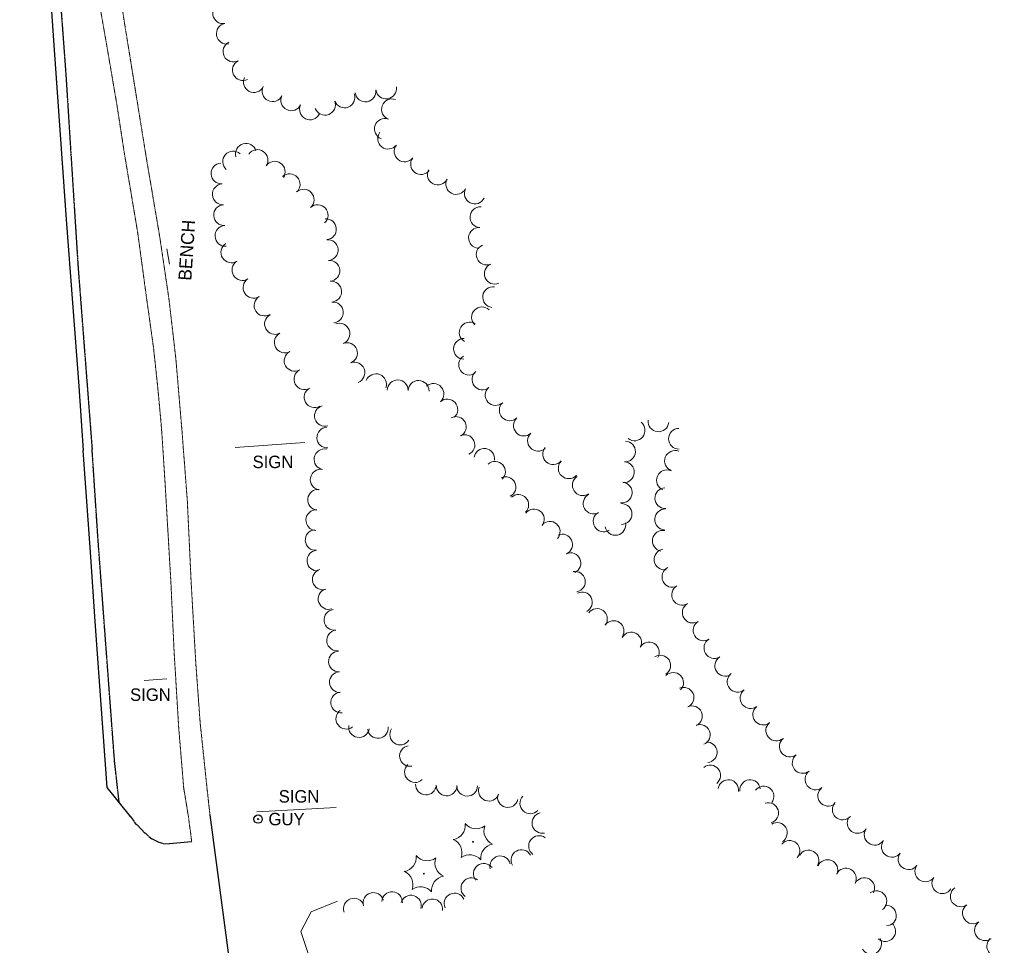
# Model space of a CAD drawing. Extents: x 386588 to 390135, y 96998 to 113606.
# Tile 70 of 92: x 388473 to 388853, y 106869 to 107226. Entities that reach past the tile are written whole.
import ezdxf
from ezdxf.enums import TextEntityAlignment as Align

# ---------------------------------------------------------------- set-up
doc = ezdxf.new("R2010")
doc.units = 0
doc.header["$MEASUREMENT"] = 0
doc.linetypes.add('Wisdot3', pattern=[0.1875, 0.125, -0.0625])
doc.linetypes.add('Wisdot5', pattern=[0.1, 0.05, -0.05])
for name, color, linetype, lineweight in [('E_LAND_TreeLine', 3, 'Etrel', 15), ('E_LAND_Vegetation', 3, 'Continuous', 15), ('E_MISCPROP', 30, 'Continuous', 15), ('E_PATH_Sidewalk', 2, 'Wisdot5', 15), ('E_RDWY', 21, 'Continuous', 25), ('E_RDWY_AsphConc', 200, 'Continuous', 25), ('E_RDWY_Gravel', 21, 'Wisdot3', 25), ('E_SGN', 21, 'Continuous', 15), ('E_UTL_EGuyWire', 200, 'Continuous', 25)]:
    doc.layers.add(name, color=color, linetype=linetype, lineweight=lineweight)
doc.styles.add('100', font='dot_font5.shx', dxfattribs={"height": 0.05})
doc.styles.add('Style-dot_font5', font='dot_font5.shx')
doc.linetypes.add('Etrel', pattern='A,0,[14,dgnlstyle-ewdotudls.shx,S=0.000293,R=0,X=0,Y=0],-0.036575', length=0.036575)

# ---------------------------------------------------------------- blocks, each defined once
blk = doc.blocks.new('GUY')
at = {"layer": 'E_UTL_EGuyWire'}
for radius in [4, 0.5]:
    blk.add_circle((0, 0), radius, dxfattribs=at)
at = {"layer": 'E_UTL_EGuyWire', "style": 'Style-dot_font5'}
blk.add_text('GUY', height=12, dxfattribs=at).set_placement((10, 0), align=Align.MIDDLE_LEFT)
blk = doc.blocks.new('CTRE')
at = {"layer": 'E_LAND_Vegetation'}
blk.add_circle((0, 0), 0.223, dxfattribs=at)
for centre, start, end in [((-11.97, 8.96), 280.2067, 5.9716), ((1.81, 14.92), 220.2113, 305.9762), ((13.83, 5.89), 160.2113, 245.9762), ((-13.83, -5.9), 340.2113, 65.9762), ((-1.81, -14.93), 40.2113, 125.9762)]:
    blk.add_arc(centre, 7.87, start, end, dxfattribs=at)
at = {"layer": 'E_LAND_Vegetation', "extrusion": (0, 0, -1)}
blk.add_arc((-12.03, -9.04), 7.87, 354.0728, 79.7489, dxfattribs=at)
blk = doc.blocks.new('SIGN')
at = {"layer": 'E_SGN', "lineweight": 13, "style": 'Style-dot_font5'}
blk.add_text('SIGN', height=12, dxfattribs=at).set_placement((0, 0), align=Align.MIDDLE_CENTER)

msp = doc.modelspace()

# ---------------------------------------------------------------- linework, layer by layer
at = {"layer": 'E_LAND_TreeLine'}
for p, q in [((388595.65, 106886.35), (388585.45, 106882.21)), ((388585.45, 106882.21), (388581.58, 106874.68)), ((388581.58, 106874.68), (388585.08, 106863.86))]:
    msp.add_line(p, q, dxfattribs=at)
at = {"layer": 'E_LAND_Vegetation'}
for centre, radius, start, end in [((388551.6, 107228.69), 4.01, 100.194, 280.1787), ((388553.02, 107220.8), 4.01, 100.194, 280.1787), ((388555.57, 107213.92), 4.01, 116.8715, 296.8562), ((388559.19, 107206.77), 4.01, 116.8715, 296.8562), ((388563.44, 107202.15), 4.01, 154.0132, 333.9979), ((388570.64, 107198.64), 4.01, 154.0132, 333.9979), ((388614.39, 107199.71), 4.01, 188.3611, 8.3458), ((388577.85, 107195.13), 4.01, 154.0132, 333.9979), ((388598.36, 107196.24), 4.01, 200.6081, 20.5927), ((388606.46, 107198.55), 4.01, 188.3611, 8.3458), ((388585.06, 107191.61), 4.01, 154.0132, 333.9979), ((388590.85, 107193.41), 4.01, 200.6081, 20.5927), ((388616.66, 107191.63), 4.01, 69.7633, 249.7479), ((388613.88, 107184.11), 4.01, 69.7633, 249.7479), ((388615.16, 107180.33), 4.01, 142.2985, 322.2832), ((388560.38, 107174.51), 4.02, 16.1977, 196.1823), ((388621.5, 107175.43), 4.01, 142.2985, 322.2832), ((388555.45, 107171.47), 4.02, 47.8634, 227.8481), ((388564.82, 107172.09), 4.02, 325.8954, 145.8801), ((388550.98, 107166.92), 4.02, 93.5664, 273.551), ((388571.48, 107167.58), 4.02, 325.8954, 145.8801), ((388627.85, 107170.52), 4.01, 142.2985, 322.2832), ((388577.2, 107162.76), 4.02, 312.2032, 132.1878), ((388634.29, 107166.5), 4.01, 152.9138, 332.8985), ((388551.48, 107158.89), 4.02, 93.5664, 273.551), ((388641.43, 107162.85), 4.01, 152.9138, 332.8985), ((388582.61, 107156.8), 4.02, 312.2032, 132.1878), ((388648.57, 107159.2), 4.01, 152.9138, 332.8985), ((388551.98, 107150.86), 4.02, 93.5664, 273.551), ((388588.01, 107150.84), 4.02, 312.2032, 132.1878), ((388650.71, 107150.06), 4.01, 86.2127, 266.1974), ((388591.2, 107145.4), 4.02, 274.7681, 94.7527), ((388552.48, 107142.84), 4.02, 93.5664, 273.551), ((388650.18, 107142.06), 4.01, 86.2127, 266.1974), ((388554.78, 107136.47), 4.02, 121.9875, 301.9722), ((388591.87, 107137.38), 4.02, 274.7681, 94.7527), ((388653.11, 107135.64), 4.01, 113.115, 293.0996), ((388559.04, 107129.65), 4.02, 121.9875, 301.9722), ((388592.54, 107129.37), 4.02, 274.7681, 94.7527), ((388656.25, 107128.26), 4.01, 113.115, 293.0996), ((388563.3, 107122.83), 4.02, 121.9875, 301.9722), ((388593.2, 107121.36), 4.02, 274.7681, 94.7527), ((388655.63, 107119.25), 4.01, 82.3115, 262.2961), ((388567.56, 107116.01), 4.02, 121.9875, 301.9722), ((388593.87, 107113.34), 4.02, 274.7681, 94.7527), ((388651.31, 107111.42), 4.01, 46.0245, 226.0092), ((388571.59, 107108.89), 4.02, 118.0443, 298.029), ((388646.6, 107105.6), 4.01, 59.1861, 239.1708), ((388596.41, 107105.14), 4.02, 291.0214, 111.0061), ((388575.37, 107101.79), 4.02, 118.0443, 298.029), ((388599.29, 107097.64), 4.02, 291.0214, 111.0061), ((388644.41, 107099.3), 4.01, 89.1933, 269.178), ((388579.15, 107094.69), 4.02, 118.0443, 298.029), ((388602.18, 107090.13), 4.02, 291.0214, 111.0061), ((388646.39, 107093.2), 4.01, 123.7283, 303.713), ((388582.93, 107087.59), 4.02, 118.0443, 298.029), ((388651.5, 107087.48), 4.01, 128.498, 308.4827), ((388610.51, 107085.65), 4.02, 338.8316, 158.8163), ((388618.86, 107083.28), 4.02, 358.6968, 178.6815), ((388626.9, 107083.1), 4.02, 358.6968, 178.6815), ((388586.86, 107080.64), 4.02, 119.4969, 299.4815), ((388632.62, 107081.91), 4.02, 311.599, 131.5837), ((388656.57, 107081.48), 4.01, 132.8905, 312.8752), ((388637.95, 107075.9), 4.02, 311.599, 131.5837), ((388590.81, 107073.46), 3.99, 106.2542, 286.2389), ((388662.03, 107075.6), 4.01, 132.8905, 312.8752), ((388641.3, 107069.22), 3.94, 297.6518, 117.6364), ((388667.48, 107069.71), 4.01, 132.7653, 312.7499), ((388719.29, 107071.35), 4.01, 174.0084, 353.9931), ((388591.73, 107065.07), 3.99, 92.5324, 272.5171), ((388710.14, 107067.86), 4.01, 230.7654, 50.7501), ((388727.23, 107064.63), 4.01, 90.7946, 270.7792), ((388644.64, 107062.23), 3.94, 294.0253, 114.01), ((388672.93, 107063.82), 4.01, 132.7653, 312.7499), ((388706.42, 107059.73), 4.01, 267.2325, 87.2171), ((388590.64, 107056.69), 3.99, 79.2848, 259.2695), ((388652.22, 107056.93), 3.94, 352.0308, 172.0155), ((388678.75, 107058.68), 4.01, 139.4547, 319.4394), ((388725.7, 107056.09), 4.01, 68.9709, 248.9555), ((388589.16, 107048.85), 3.99, 79.2848, 259.2695), ((388656.39, 107051.96), 3.94, 312.2433, 132.228), ((388684.76, 107053.26), 4.01, 137.5268, 317.5115), ((388706, 107051.73), 4.01, 266.8163, 86.8009), ((388722.57, 107048.62), 4.01, 66.7561, 246.7408), ((388660.47, 107046), 3.94, 296.1578, 116.1424), ((388690.17, 107046.72), 4.01, 123.0361, 303.0208), ((388588.15, 107041.09), 3.99, 83.3181, 263.3028), ((388705.18, 107043.88), 4.01, 263.248, 83.2327), ((388721.95, 107041.74), 4.01, 92.5226, 272.5073), ((388665.36, 107039.18), 3.94, 312.6617, 132.6463), ((388694.35, 107039.65), 4.01, 117.6703, 297.655), ((388587.48, 107033.26), 3.99, 86.6707, 266.6554), ((388671.37, 107033.58), 3.94, 322.9378, 142.9225), ((388705.09, 107035.62), 4.01, 269.9252, 89.9099), ((388721.88, 107033.54), 4.01, 87.4837, 267.4684), ((388698.22, 107032.77), 4.01, 120.9167, 300.9014), ((388587.23, 107025.6), 3.99, 94.9104, 274.8951), ((388677.46, 107028.81), 3.94, 318.8907, 138.8754), ((388702.7, 107031.42), 4.01, 191.4039, 11.3885), ((388682.27, 107023.9), 3.94, 294.0649, 114.0496), ((388720.98, 107025.28), 4.01, 79.2008, 259.1854), ((388721.64, 107018.1), 4.01, 99.1081, 279.0927), ((388587.91, 107017.65), 3.99, 94.9104, 274.8951), ((388685.48, 107016.7), 3.94, 294.0649, 114.0496), ((388724.69, 107011.38), 4.01, 115.822, 295.8067), ((388589.98, 107010.38), 3.99, 106.1665, 286.1512), ((388687.18, 107009.52), 3.94, 280.9814, 100.9661), ((388728.43, 107004.49), 4.01, 120.7839, 300.7686), ((388592.22, 107002.84), 3.99, 109.1154, 289.1001), ((388689.89, 107001.6), 3.94, 296.7018, 116.6865), ((388732.53, 106997.6), 4.01, 120.7839, 300.7686), ((388594.47, 106994.78), 3.99, 97.5198, 277.5045), ((388695.66, 106995.19), 3.94, 323.7515, 143.7362), ((388702.09, 106990.54), 3.94, 325.454, 145.4387), ((388736.7, 106990.78), 4.01, 121.4315, 301.4162), ((388595.51, 106986.87), 3.99, 97.5198, 277.5045), ((388708.85, 106986.12), 3.94, 331.1514, 151.1361), ((388715.71, 106982.29), 3.94, 330.3722, 150.3568), ((388740.88, 106983.92), 4.01, 121.3127, 301.2973), ((388596.21, 106978.75), 3.99, 92.526, 272.5107), ((388720.08, 106977.2), 3.94, 302.881, 122.8657), ((388745.05, 106977.07), 4.01, 121.3127, 301.2973), ((388596.56, 106970.78), 3.99, 92.526, 272.5107), ((388725.03, 106970.54), 3.94, 315.7407, 135.7253), ((388749.83, 106970.96), 4.01, 128.5064, 308.4911), ((388597.05, 106962.93), 3.99, 95.6471, 275.6318), ((388729.05, 106964.84), 3.94, 294.3262, 114.3109), ((388754.8, 106964.63), 4.01, 127.5665, 307.5512), ((388732.28, 106957.67), 3.94, 293.6472, 113.6319), ((388759.69, 106958.27), 4.01, 127.5665, 307.5512), ((388599.05, 106956.68), 3.99, 127.0923, 307.077), ((388603.97, 106953.46), 3.99, 170.2951, 350.2798), ((388735.32, 106950.5), 3.94, 291.2183, 111.2029), ((388764.74, 106952.17), 4.01, 130.2014, 310.186), ((388611.24, 106953.11), 3.99, 187.2913, 7.276), ((388619.82, 106950.58), 3.99, 146.3336, 326.3183), ((388623.58, 106942.32), 3.99, 99.9856, 279.9702), ((388737.98, 106943.73), 3.94, 274.567, 94.5517), ((388769.95, 106945.96), 4.01, 127.9552, 307.9399), ((388774.88, 106939.63), 4.01, 127.9552, 307.9399), ((388625.52, 106936.09), 3.99, 133.4832, 313.4679), ((388739.29, 106934.84), 3.94, 308.6417, 128.6264), ((388779.82, 106933.31), 4.01, 127.9552, 307.9399), ((388629.74, 106931.3), 3.99, 177.5562, 357.5409), ((388637.71, 106930.95), 3.99, 177.5562, 357.5409), ((388645.62, 106930.83), 3.99, 179.3452, 359.3299), ((388746.26, 106929.23), 3.94, 351.4903, 171.475), ((388754.62, 106929.2), 3.94, 7.1026, 187.0873), ((388653.98, 106928.92), 3.99, 159.961, 339.9457), ((388661.28, 106926.47), 3.99, 167.2715, 347.2562), ((388759.89, 106926.75), 3.94, 322.535, 142.5197), ((388784.75, 106926.98), 4.01, 127.9552, 307.9399), ((388669.96, 106924.03), 3.99, 136.4044, 316.3891), ((388761.63, 106920.35), 3.94, 287.0245, 107.0092), ((388790.34, 106921.7), 4.01, 136.7723, 316.7569), ((388674.62, 106916.5), 3.99, 102.3048, 282.2895), ((388765.01, 106912.68), 3.94, 301.2311, 121.2157), ((388796.05, 106916.52), 4.01, 145.1632, 325.1479), ((388802.63, 106911.94), 4.01, 145.1632, 325.1479), ((388673.31, 106907.59), 3.99, 53.669, 233.6537), ((388769.85, 106905.76), 3.94, 318.5417, 138.5263), ((388809.25, 106907.29), 4.01, 143.5094, 323.4941), ((388666.52, 106902.16), 3.99, 29.0968, 209.0814), ((388777.11, 106902), 3.99, 330.2054, 150.1901), ((388815.69, 106902.52), 4.01, 143.5094, 323.4941), ((388652.02, 106896.88), 3.99, 37.2982, 217.2829), ((388658.37, 106899.79), 3.99, 14.2357, 194.2204), ((388784.43, 106898.32), 3.99, 336.3263, 156.311), ((388791.54, 106895.04), 3.99, 332.6241, 152.6088), ((388822.17, 106897.83), 4.01, 144.2037, 324.1884), ((388647.25, 106891.34), 3.99, 53.8664, 233.8511), ((388798.63, 106891.37), 3.99, 332.6241, 152.6088), ((388828.7, 106893.28), 4.01, 145.9177, 325.9024), ((388609.5, 106885.65), 3.99, 15.9933, 195.9779), ((388616.68, 106885.95), 3.99, 356.6462, 176.6309), ((388640.74, 106885.44), 3.99, 24.6656, 204.6503), ((388803.29, 106886.33), 3.99, 306.3922, 126.3769), ((388835.81, 106888.19), 4.01, 125.5219, 305.5065), ((388601.98, 106883.46), 3.99, 19.9378, 199.9225), ((388623.98, 106884.62), 3.99, 343.0302, 163.0149), ((388632.2, 106883.17), 3.99, 354.0939, 174.0786), ((388806.98, 106880.78), 3.99, 273.5869, 93.5716), ((388840.47, 106881.67), 4.01, 125.5219, 305.5065), ((388806.68, 106874.79), 3.99, 228.3318, 48.3165), ((388845.13, 106875.14), 4.01, 125.5219, 305.5065), ((388801.3, 106869.88), 3.99, 211.4891, 31.4737), ((388849.86, 106869), 4.01, 132.5533, 312.538)]:
    msp.add_arc(centre, radius, start, end, dxfattribs=at)
at = {"layer": 'E_PATH_Sidewalk', "flags": 128}
for points in [[(388507.05, 107387.35), (388502.43, 107376.47), (388498.28, 107366.51), (388495.4, 107357.03), (388494.43, 107352.51), (388493.54, 107347.42), (388493.18, 107343.2), (388493.33, 107338.66), (388493.51, 107333.56), (388493.74, 107323.51), (388495.64, 107302.58), (388498.15, 107274.99), (388500.69, 107251.72), (388502.26, 107242.01), (388506.86, 107215.61), (388510.65, 107193.51), (388513.54, 107174.69), (388518.62, 107144.49), (388522.14, 107118.5), (388524.75, 107099.9), (388526.39, 107084.57), (388527.64, 107071.02), (388527.94, 107067.39)], [(388535.73, 107067.76), (388533.38, 107095.42), (388530.74, 107118.35), (388527.23, 107142.14), (388522.03, 107172.73), (388516.54, 107206.68), (388513.7, 107224.21), (388511.25, 107240.01), (388509.77, 107252.09), (388507.76, 107264.76), (388506.75, 107276.46), (388505.02, 107295.83), (388503.89, 107309.1), (388503.26, 107319.18), (388502.7, 107330.67), (388502.7, 107337.24), (388502.89, 107341.57), (388503.55, 107346.76), (388504.42, 107350.88), (388506.23, 107357.29), (388509.29, 107366.1), (388512.44, 107374.12), (388516.63, 107382.97)], [(388546.53, 106919.58), (388545.39, 106929.82), (388542.76, 106954.91), (388541.06, 106978.17), (388539.27, 107009.31), (388537.8, 107040.64), (388535.73, 107067.76)], [(388527.94, 107067.39), (388529.28, 107046.7), (388531.47, 107009.22), (388532.7, 106982.53), (388534.47, 106953.29), (388536.4, 106930.01)], [(388536.4, 106930.01), (388538.12, 106919.53)]]:
    msp.add_lwpolyline(points, dxfattribs=at)
at = {"layer": 'E_PATH_Sidewalk', "extrusion": (0.99151, 0.130029, 0), "elevation": 399142.17, "flags": 128}
msp.add_lwpolyline([(55490.42, 1611.67), (55480.01, 1611.78)], dxfattribs=at)
at = {"layer": 'E_RDWY', "flags": 128}
for points in [[(388480.4, 107495.26), (388473.21, 107495.29), (388473.75, 107459.77), (388475.34, 107393.58), (388476.34, 107354.71), (388481.68, 107283.76), (388486.34, 107216.38), (388491.17, 107149.17), (388495.95, 107084.88), (388497.7, 107060.07)], [(388502.29, 106994.22), (388500.58, 107019.11), (388497.7, 107060.07)], [(388506.89, 106930.12), (388502.29, 106994.22)]]:
    msp.add_lwpolyline(points, dxfattribs=at)
at = {"layer": 'E_RDWY_AsphConc', "extrusion": (-0.779955, -0.625835, 0), "elevation": -369938.67, "flags": 128}
msp.add_lwpolyline([(159754.9, 1612.46), (159740.52, 227.78)], dxfattribs=at)
at = {"layer": 'E_RDWY_AsphConc', "flags": 128}
msp.add_lwpolyline([(388546.49, 106919.58), (388554.25, 106860.67), (388555.58, 106848.53), (388557.55, 106831.1), (388560.28, 106811), (388567.45, 106768.58), (388568.32, 106763.11), (388568.32, 106763.11), (388568.4, 106760.57), (388568.4, 106760.57), (388567.63, 106751.96), (388567.63, 106751.96), (388566.56, 106745.21), (388566.56, 106745.21), (388566.22, 106743.82), (388566.22, 106743.82), (388565.14, 106740.55)], dxfattribs=at)
for points, elevation in [([(388515.9, 106918.9), (388515.9, 106918.9)], 1612.46), ([(388517.46, 106916.88), (388517.46, 106916.88)], 1612.45), ([(388518.38, 106915.83), (388518.38, 106915.83)], 1612.44), ([(388521.54, 106912.52), (388521.54, 106912.52)], 1612.34), ([(388522.92, 106911.23), (388522.92, 106911.23)], 1612.29), ([(388524.09, 106910.41), (388524.09, 106910.41)], 1612.22), ([(388526.92, 106908.97), (388526.92, 106908.97)], 1612.05), ([(388528.4, 106908.54), (388528.4, 106908.54)], 1612)]:
    msp.add_lwpolyline(points, dxfattribs=dict(at, elevation=elevation))
at = {"layer": 'E_RDWY_AsphConc', "extrusion": (-0.789537, -0.613703, 0), "elevation": -372364.19, "flags": 128}
msp.add_lwpolyline([(154019.31, 1612.45), (154016.76, 1612.46)], dxfattribs=at)
at = {"layer": 'E_RDWY_AsphConc', "extrusion": (-0.755391, -0.655274, 0), "elevation": -363542.5, "flags": 128}
msp.add_lwpolyline([(173822.82, 1612.44), (173821.42, 1612.45)], dxfattribs=at)
at = {"layer": 'E_RDWY_AsphConc', "extrusion": (-0.721528, -0.692385, 0), "elevation": -354353.81, "flags": 128}
msp.add_lwpolyline([(191866.25, 1612.34), (191861.67, 1612.44)], dxfattribs=at)
at = {"layer": 'E_RDWY_AsphConc', "extrusion": (-0.683885, -0.72959, 0), "elevation": -343706.41, "flags": 128}
msp.add_lwpolyline([(210347.28, 1612.29), (210345.39, 1612.34)], dxfattribs=at)
at = {"layer": 'E_RDWY_AsphConc', "extrusion": (-0.577469, -0.816413, 0), "elevation": -311643.48, "flags": 128}
msp.add_lwpolyline([(255458.7, 1612.22), (255457.27, 1612.29)], dxfattribs=at)
at = {"layer": 'E_RDWY_AsphConc', "extrusion": (-0.453456, -0.891279, 0), "elevation": -271465.45, "flags": 128}
msp.add_lwpolyline([(297807.33, 1612.05), (297804.15, 1612.22)], dxfattribs=at)
at = {"layer": 'E_RDWY_AsphConc', "extrusion": (-0.27506, -0.961427, 0), "elevation": -209653.44, "flags": 128}
msp.add_lwpolyline([(344135.42, 1612), (344133.89, 1612.05)], dxfattribs=at)
at = {"layer": 'E_RDWY_AsphConc', "extrusion": (-0.042129, -0.999112, 0), "elevation": -123181.82, "flags": 128}
msp.add_lwpolyline([(383682.06, 1611.91), (383679.54, 1612)], dxfattribs=at)
at = {"layer": 'E_RDWY_AsphConc', "extrusion": (0.089519, -0.995985, 0), "elevation": -71698.35, "flags": 128}
msp.add_lwpolyline([(396549.93, 1611.78), (396541.33, 1611.91)], dxfattribs=at)
at = {"layer": 'E_RDWY_Gravel', "flags": 128}
for points in [[(388486.81, 107261.76), (388491, 107204.95), (388495.66, 107131.34), (388501.1, 107060.73)], [(388509.76, 106940.35), (388505.89, 106992.29), (388503.32, 107026.97), (388501.1, 107060.73)]]:
    msp.add_lwpolyline(points, dxfattribs=at)
at = {"layer": 'E_RDWY_Gravel', "extrusion": (-0.993828, -0.110928, 0), "elevation": -397974.73, "flags": 128}
msp.add_lwpolyline([(-63167.6, 1612.58), (-63183.74, 1612.6)], dxfattribs=at)
at = {"layer": 'E_SGN', "ltscale": 5}
for p, q in [((388530.96, 107131.89), (388529.91, 107137.86)), ((388556.27, 107061.24), (388583.01, 107063.24)), ((388521.22, 106971.43), (388529.95, 106972.08)), ((388564.64, 106920.78), (388595.09, 106922.4))]:
    msp.add_line(p, q, dxfattribs=at)

# ---------------------------------------------------------------- block references
at = {"layer": 'E_LAND_Vegetation', "xscale": 0.7108526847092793, "yscale": 0.7108526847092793, "zscale": 0.7108526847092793}
for p in [(388647.84, 106909.25), (388628.94, 106896.93)]:
    msp.add_blockref('CTRE', p, dxfattribs=at)
at = {"layer": 'E_SGN', "xscale": 0.3999999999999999, "yscale": 0.3999999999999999, "zscale": 0.3999999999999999}
for p in [(388570.77, 107055.71), (388523.58, 106965.96), (388580.85, 106926.74)]:
    msp.add_blockref('SIGN', p, dxfattribs=at)
at = {"layer": 'E_UTL_EGuyWire', "xscale": 0.3999999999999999, "yscale": 0.3999999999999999, "zscale": 0.3999999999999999}
msp.add_blockref('GUY', (388565.07, 106917.99), dxfattribs=at)

# ---------------------------------------------------------------- texts
at = {"layer": 'E_MISCPROP', "style": '100'}
msp.add_text('BENCH', height=5, rotation=86.2162, dxfattribs=at).set_placement((388539.31, 107125.48))

doc.saveas('drawing.dxf')
